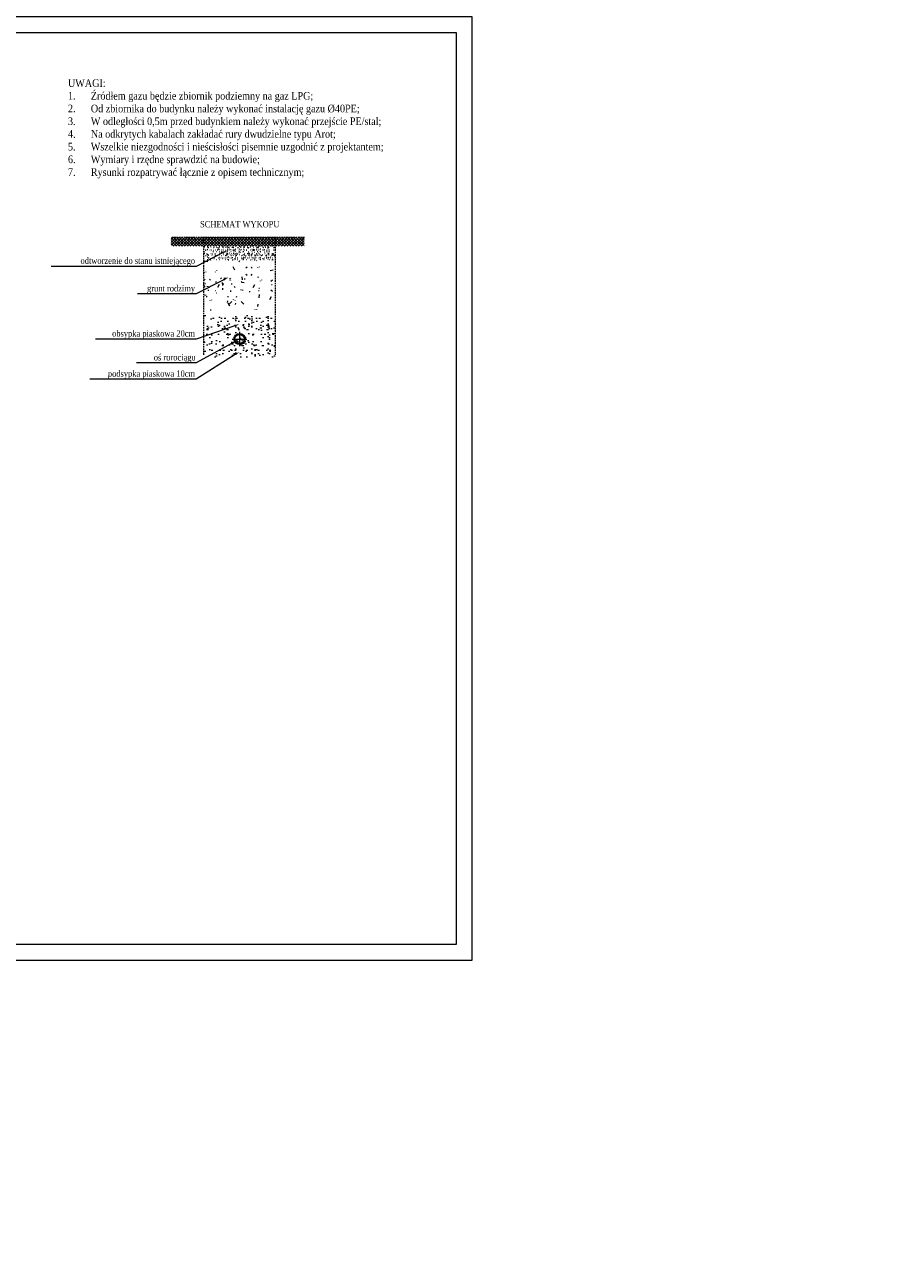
# Model space of a CAD drawing. Header units: metres. Extents: x 179 to 4242, y -694 to 805.
# Tile 2 of 25: x 763 to 1030, y -694 to -304. Entities that reach past the tile are written whole.
import ezdxf
from ezdxf import colors
from ezdxf.entities.mleader import LeaderData, LeaderLine
from ezdxf.math import Vec2, Vec3

# ---------------------------------------------------------------- set-up
doc = ezdxf.new("R2010")
doc.units = ezdxf.units.M
doc.header["$LTSCALE"] = 2
doc.linetypes.add('DASHED2', pattern=[0.375, 0.25, -0.125])
doc.layers.get('0').update_dxf_attribs({"lineweight": 0})
for name, color, linetype, lineweight in [('IS_teren istn', 70, 'DASHED2', 0), ('Linie_tabeli', 7, 'Continuous', 0), ('Podsypki', 7, 'Continuous', 0), ('RD_IG_opis', 7, 'Continuous', 0), ('RR_opis', 7, 'Continuous', 0), ('SZ_opis_w', 7, 'Continuous', 0), ('warstwa_nr_0', 8, 'Continuous', 0)]:
    doc.layers.add(name, color=color, linetype=linetype, lineweight=lineweight)
doc.styles.add('1_1000', font='ARIALN.TTF', dxfattribs={"oblique": 1, "height": 2})
doc.styles.add('Arial-Bold', font='arialbd.ttf')
doc.styles.add('Garamond', font='GARA.TTF')

msp = doc.modelspace()

# ---------------------------------------------------------------- hatches: boundary and pattern name
at = {"layer": 'Podsypki'}
h = msp.add_hatch(dxfattribs=at)
h.set_pattern_fill('SCREED', color=256, scale=0.3, style=0)
h.paths.add_polyline_path([(1030.049, -692.383), (1029.159, -692.428), (1029.159, -694.432), (1030.049, -694.387)])
at = {"layer": 'SZ_opis_w'}
h = msp.add_hatch(dxfattribs=at)
h.set_pattern_fill('ANSI37', color=256, scale=0.2, style=0)
h.set_pattern_definition([(45, (-13136253.5951, -11144101.0093), (-0.449012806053, 0.449012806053), []), (135, (-13136253.5951, -11144101.0093), (-0.449012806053, -0.449012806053), [])])
h.paths.add_polyline_path([(819.535, -371.454), (809.262, -371.454), (809.262, -374.202), (819.534, -374.202)])
h.paths.add_polyline_path([(842.028, -371.454), (819.535, -371.454), (819.534, -374.202), (842.026, -374.202)])
h.paths.add_polyline_path([(851.197, -374.202), (851.197, -371.454), (842.028, -371.454), (842.026, -374.202)])
h = msp.add_hatch(dxfattribs=at)
h.set_pattern_fill('SCREED', color=256, scale=0.2, style=0)
h.set_pattern_definition([(0, (-13136253.595, -11144101.0093), (10.16, 2.54), [-1.27, 0, -3.81, 0]), (0, (-13136253.595, -11144100.8823), (10.16, 2.54), [-0.508, 0, -1.778, 0, -0.9144, 0, -3.81, 0]), (0, (-13136253.595, -11144100.7553), (10.16, 2.54), [-0.254, 0, -1.27, 0, -1.27, 0, -2.794, 0, -0.9144, 0]), (0, (-13136253.595, -11144100.6283), (10.16, 2.54), [-0.9144, 0, -4.064, 0]), (0, (-13136253.595, -11144100.5013), (10.16, 2.54), [-3.048, 0, -3.048, 0]), (0, (-13136253.595, -11144100.3743), (10.16, 2.54), [-4.318, 0]), (0, (-13136253.595, -11144100.2473), (10.16, 2.54), [-1.27, 0, -5.588, 0]), (0, (-13136253.595, -11144100.1203), (10.16, 2.54), [-1.778, 0, -1.016, 0]), (0, (-13136253.595, -11144099.9933), (10.16, 2.54), [-2.54, 0]), (0, (-13136253.595, -11144099.7393), (10.16, 2.54), [-0.3556, 0, -3.81, 0, -2.286, 0]), (0, (-13136253.595, -11144099.6123), (10.16, 2.54), [-0.508, 0, -0.0508, 0, -1.27, 0]), (0, (-13136253.595, -11144099.4853), (10.16, 2.54), [-0.254, 0, -3.302, 0, -3.81, 0]), (0, (-13136253.595, -11144099.3583), (10.16, 2.54), [-2.54, 0]), (0, (-13136253.595, -11144099.2313), (10.16, 2.54), [-1.27, 0, -5.334, 0]), (0, (-13136253.595, -11144098.9773), (10.16, 2.54), [-6.096, 0]), (0, (-13136253.595, -11144098.8503), (10.16, 2.54), [-1.27, 0, -0.1016, 0, -1.778, 0]), (0, (-13136253.595, -11144098.7233), (10.16, 2.54), [-0.3556, 0, -2.54, 0, -1.016, 0, -1.778, 0, -2.032, 0]), (0, (-13136253.595, -11144098.5963), (10.16, 2.54), [-0.762, 0, -1.016, 0, -2.54, 0, -0.1016, 0, -1.27, 0]), (0, (-13136253.595, -11144098.4693), (10.16, 2.54), [-2.54, 0])])
h.paths.add_polyline_path([(842.026, -374.202), (819.534, -374.202), (819.531, -378.681), (842.024, -378.681)])
h = msp.add_hatch(dxfattribs=at)
h.set_pattern_fill('CONCRETE3', color=256, scale=2, style=0)
h.set_pattern_definition([(82.88, (-13165931.511, -11148507.133), (-0.0017068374, 33.8672627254), [0.07450836, -272.96872]), (97.13, (-13165931.5123, -11148507.06), (-33.8862056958, 237.0645405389), [0.09868916, -272.9445392]), (116.57, (-13165931.536, -11148506.967), (-33.868560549, 33.86271265), [0.11260836, -75.61664836]), (135, (-13165931.598, -11148506.876), (-33.866341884, 0), [0.11883644, -47.77540356]), (172.88, (-13165931.6867, -11148506.791), (-237.0704511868, 33.8448296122), [0.1164336, -272.92679476]), (172.88, (-13165931.8012, -11148506.7746), (-237.0704511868, 33.8448296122), [0.07704836, -272.96618]), (187.13, (-13165931.8763, -11148506.7766), (-237.0645405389, -33.8862056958), [0.10519156, -272.9380368]), (225, (-13165931.985, -11148506.79), (-4e-15, -33.866341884), [0.12144756, -47.77279244]), (243.44, (-13165932.083, -11148506.865), (0.002983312, -33.86563773), [0.1121664, -75.61708524]), (262.88, (-13165932.145, -11148506.961), (0.0017068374, -33.8672627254), [0.10539476, -272.9378336]), (262.88, (-13165932.1596, -11148507.0646), (0.0017068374, -33.8672627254), [0.07704836, -272.96618]), (277.13, (-13165932.158, -11148507.1397), (33.8862056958, -237.0645405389), [0.0966216, -272.94660676]), (296.57, (-13165932.134, -11148507.231), (33.868560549, -33.86271265), [0.11260836, -75.61664836]), (315, (-13165932.072, -11148507.322), (33.866341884, -7e-15), [0.11883644, -47.77540356]), (352.88, (-13165931.9842, -11148507.4064), (237.0704511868, -33.8448296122), [0.1164336, -272.92679476]), (7.13, (-13165931.7947, -11148507.421), (237.0645405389, 33.8862056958), [0.1042416, -272.93898676]), (45, (-13165931.686, -11148507.408), (0, 33.866341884), [0.1216152, -47.7726248]), (63.44, (-13165931.588, -11148507.332), (-0.002983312, 33.86563773), [0.1121664, -75.61708524]), (82.88, (-13165931.526, -11148507.2367), (-0.0017068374, 33.8672627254), [0.10539476, -272.9378336]), (82.88, (-13165950.3846, -11148518.865), (-0.0017068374, 33.8672627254), [0.07450836, -272.96872]), (97.13, (-13165950.386, -11148518.792), (-33.8862056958, 237.0645405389), [0.09868916, -272.9445392]), (116.57, (-13165950.41, -11148518.699), (-33.868560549, 33.86271265), [0.11260836, -75.61664836]), (135, (-13165950.472, -11148518.608), (-33.866341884, 0), [0.11883644, -47.77540356]), (172.88, (-13165950.56, -11148518.5233), (-237.0704511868, 33.8448296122), [0.1164336, -272.92679476]), (172.88, (-13165950.6747, -11148518.5068), (-237.0704511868, 33.8448296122), [0.07704836, -272.96618]), (187.13, (-13165950.7498, -11148518.5087), (-237.0645405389, -33.8862056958), [0.10519156, -272.9380368]), (225, (-13165950.859, -11148518.522), (-4e-15, -33.866341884), [0.12144756, -47.77279244]), (243.44, (-13165950.956, -11148518.597), (0.002983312, -33.86563773), [0.1121664, -75.61708524]), (262.88, (-13165951.0186, -11148518.693), (0.0017068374, -33.8672627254), [0.10539476, -272.9378336]), (262.88, (-13165951.033, -11148518.7967), (0.0017068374, -33.8672627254), [0.07704836, -272.96618]), (277.13, (-13165951.0317, -11148518.872), (33.8862056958, -237.0645405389), [0.0966216, -272.94660676]), (296.57, (-13165951.008, -11148518.963), (33.868560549, -33.86271265), [0.11260836, -75.61664836]), (315, (-13165950.946, -11148519.054), (33.866341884, -7e-15), [0.11883644, -47.77540356]), (352.88, (-13165950.8578, -11148519.1386), (237.0704511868, -33.8448296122), [0.1164336, -272.92679476]), (7.13, (-13165950.668, -11148519.1533), (237.0645405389, 33.8862056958), [0.1042416, -272.93898676]), (45, (-13165950.56, -11148519.14), (0, 33.866341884), [0.1216152, -47.7726248]), (63.44, (-13165950.462, -11148519.065), (-0.002983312, 33.86563773), [0.1121664, -75.61708524]), (82.88, (-13165950.3993, -11148518.969), (-0.0017068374, 33.8672627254), [0.10539476, -272.9378336]), (82.88, (-13165938.361, -11148519.683), (-0.0017068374, 33.8672627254), [0.10539476, -272.9378336]), (63.44, (-13165938.424, -11148519.779), (-0.002983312, 33.86563773), [0.1121664, -75.61708524]), (45, (-13165938.52, -11148519.855), (0, 33.866341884), [0.1216152, -47.7726248]), (7.13, (-13165938.63, -11148519.8674), (237.0645405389, 33.8862056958), [0.1042416, -272.93898676]), (352.88, (-13165938.8195, -11148519.8527), (237.0704511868, -33.8448296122), [0.1164336, -272.92679476]), (315, (-13165938.908, -11148519.768), (33.866341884, -7e-15), [0.11883644, -47.77540356]), (296.57, (-13165938.97, -11148519.677), (33.868560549, -33.86271265), [0.11260836, -75.61664836]), (277.13, (-13165938.9935, -11148519.586), (33.8862056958, -237.0645405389), [0.0966216, -272.94660676]), (262.88, (-13165938.995, -11148519.511), (0.0017068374, -33.8672627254), [0.07704836, -272.96618]), (262.88, (-13165938.9804, -11148519.407), (0.0017068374, -33.8672627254), [0.10539476, -272.9378336]), (243.44, (-13165938.918, -11148519.312), (0.002983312, -33.86563773), [0.1121664, -75.61708524]), (225, (-13165938.82, -11148519.236), (-4e-15, -33.866341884), [0.12144756, -47.77279244]), (187.13, (-13165938.7115, -11148519.223), (-237.0645405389, -33.8862056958), [0.10519156, -272.9380368]), (172.88, (-13165938.6365, -11148519.221), (-237.0704511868, 33.8448296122), [0.07704836, -272.96618]), (172.88, (-13165938.522, -11148519.2375), (-237.0704511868, 33.8448296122), [0.1164336, -272.92679476]), (135, (-13165938.434, -11148519.322), (-33.866341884, 0), [0.11883644, -47.77540356]), (116.57, (-13165938.372, -11148519.413), (-33.868560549, 33.86271265), [0.11260836, -75.61664836]), (97.13, (-13165938.3476, -11148519.5062), (-33.8862056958, 237.0645405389), [0.09868916, -272.9445392]), (82.88, (-13165938.3464, -11148519.5793), (-0.0017068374, 33.8672627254), [0.07450836, -272.96872]), (82.88, (-13165947.5428, -11148495.5045), (-0.0017068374, 33.8672627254), [0.10539476, -272.9378336]), (63.44, (-13165947.605, -11148495.6), (-0.002983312, 33.86563773), [0.1121664, -75.61708524]), (45, (-13165947.703, -11148495.676), (0, 33.866341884), [0.1216152, -47.7726248]), (7.13, (-13165947.8116, -11148495.689), (237.0645405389, 33.8862056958), [0.1042416, -272.93898676]), (352.88, (-13165948.0012, -11148495.6742), (237.0704511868, -33.8448296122), [0.1164336, -272.92679476]), (315, (-13165948.09, -11148495.59), (33.866341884, -7e-15), [0.11883644, -47.77540356]), (296.57, (-13165948.151, -11148495.499), (33.868560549, -33.86271265), [0.11260836, -75.61664836]), (277.13, (-13165948.175, -11148495.4075), (33.8862056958, -237.0645405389), [0.0966216, -272.94660676]), (262.88, (-13165948.1766, -11148495.3324), (0.0017068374, -33.8672627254), [0.07704836, -272.96618]), (262.88, (-13165948.162, -11148495.2287), (0.0017068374, -33.8672627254), [0.10539476, -272.9378336]), (243.44, (-13165948.1, -11148495.133), (0.002983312, -33.86563773), [0.1121664, -75.61708524]), (225, (-13165948.002, -11148495.057), (-4e-15, -33.866341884), [0.12144756, -47.77279244]), (187.13, (-13165947.8932, -11148495.0444), (-237.0645405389, -33.8862056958), [0.10519156, -272.9380368]), (172.88, (-13165947.8182, -11148495.0424), (-237.0704511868, 33.8448296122), [0.07704836, -272.96618]), (172.88, (-13165947.7037, -11148495.059), (-237.0704511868, 33.8448296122), [0.1164336, -272.92679476]), (135, (-13165947.615, -11148495.144), (-33.866341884, 0), [0.11883644, -47.77540356]), (116.57, (-13165947.553, -11148495.234), (-33.868560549, 33.86271265), [0.11260836, -75.61664836]), (97.13, (-13165947.5293, -11148495.3277), (-33.8862056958, 237.0645405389), [0.09868916, -272.9445392]), (82.88, (-13165947.528, -11148495.401), (-0.0017068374, 33.8672627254), [0.07450836, -272.96872]), (82.88, (-13165949.488, -11148497.6027), (-0.0017068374, 33.8672627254), [0.31103316, -272.7321952]), (97.13, (-13165949.493, -11148497.2974), (-33.8862056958, 237.0645405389), [0.41195244, -272.63127084]), (116.57, (-13165949.594, -11148496.908), (-33.868560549, 33.86271265), [0.47013876, -75.25911796]), (135, (-13165949.852, -11148496.529), (-33.866341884, 0), [0.49614836, -47.39809164]), (172.88, (-13165950.221, -11148496.1756), (-237.0704511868, 33.8448296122), [0.48612044, -272.55710284]), (172.88, (-13165950.699, -11148496.1064), (-237.0704511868, 33.8448296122), [0.32170116, -272.7215272]), (187.13, (-13165951.0124, -11148496.1145), (-237.0645405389, -33.8862056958), [0.43918124, -272.60404204]), (225, (-13165951.467, -11148496.168), (-4e-15, -33.866341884), [0.50701956, -47.38722044]), (243.44, (-13165951.874, -11148496.485), (0.002983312, -33.86563773), [0.46820836, -75.26104836]), (262.88, (-13165952.1347, -11148496.884), (0.0017068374, -33.8672627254), [0.43999404, -272.60322924]), (262.88, (-13165952.1954, -11148497.317), (0.0017068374, -33.8672627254), [0.32170116, -272.7215272]), (277.13, (-13165952.1894, -11148497.6306), (33.8862056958, -237.0645405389), [0.40341804, -272.63980524]), (296.57, (-13165952.09, -11148498.012), (33.868560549, -33.86271265), [0.47013876, -75.25911796]), (315, (-13165951.832, -11148498.39), (33.866341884, -7e-15), [0.49614836, -47.39809164]), (352.88, (-13165951.463, -11148498.744), (237.0704511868, -33.8448296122), [0.48612044, -272.55710284]), (7.13, (-13165950.6716, -11148498.8053), (237.0645405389, 33.8862056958), [0.43521884, -272.60800444]), (45, (-13165950.218, -11148498.752), (0, 33.866341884), [0.5076952, -47.3865448]), (63.44, (-13165949.81, -11148498.435), (-0.002983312, 33.86563773), [0.46820836, -75.26104836]), (82.88, (-13165949.5493, -11148498.0356), (-0.0017068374, 33.8672627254), [0.43999404, -272.60322924]), (82.88, (-13165951.0796, -11148494.057), (-0.0017068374, 33.8672627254), [0.43999404, -272.60322924]), (63.44, (-13165951.34, -11148494.456), (-0.002983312, 33.86563773), [0.46820836, -75.26104836]), (45, (-13165951.748, -11148494.773), (0, 33.866341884), [0.5076952, -47.3865448]), (7.13, (-13165952.202, -11148494.8265), (237.0645405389, 33.8862056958), [0.43521884, -272.60800444]), (352.88, (-13165952.9934, -11148494.7653), (237.0704511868, -33.8448296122), [0.48612044, -272.55710284]), (315, (-13165953.362, -11148494.412), (33.866341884, -7e-15), [0.49614836, -47.39809164]), (296.57, (-13165953.62, -11148494.033), (33.868560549, -33.86271265), [0.47013876, -75.25911796]), (277.13, (-13165953.7197, -11148493.652), (33.8862056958, -237.0645405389), [0.40341804, -272.63980524]), (262.88, (-13165953.7257, -11148493.338), (0.0017068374, -33.8672627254), [0.32170116, -272.7215272]), (262.88, (-13165953.665, -11148492.905), (0.0017068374, -33.8672627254), [0.43999404, -272.60322924]), (243.44, (-13165953.404, -11148492.506), (0.002983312, -33.86563773), [0.46820836, -75.26104836]), (225, (-13165952.997, -11148492.19), (-4e-15, -33.866341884), [0.50701956, -47.38722044]), (187.13, (-13165952.5427, -11148492.136), (-237.0645405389, -33.8862056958), [0.43918124, -272.60404204]), (172.88, (-13165952.2294, -11148492.1277), (-237.0704511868, 33.8448296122), [0.32170116, -272.7215272]), (172.88, (-13165951.751, -11148492.197), (-237.0704511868, 33.8448296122), [0.48612044, -272.55710284]), (135, (-13165951.383, -11148492.55), (-33.866341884, 0), [0.49614836, -47.39809164]), (116.57, (-13165951.124, -11148492.929), (-33.868560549, 33.86271265), [0.47013876, -75.25911796]), (97.13, (-13165951.0234, -11148493.3187), (-33.8862056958, 237.0645405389), [0.41195244, -272.63127084]), (82.88, (-13165951.0183, -11148493.624), (-0.0017068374, 33.8672627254), [0.31103316, -272.7321952]), (82.88, (-13165936.243, -11148499.5554), (-0.0017068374, 33.8672627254), [1.04783636, -271.995392]), (63.44, (-13165936.864, -11148500.506), (-0.002983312, 33.86563773), [1.11502444, -74.6142272]), (45, (-13165937.835, -11148501.262), (0, 33.866341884), [1.20907556, -46.68516444]), (7.13, (-13165938.916, -11148501.3883), (237.0645405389, 33.8862056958), [1.03648764, -272.00673564]), (352.88, (-13165940.801, -11148501.2424), (237.0704511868, -33.8448296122), [1.157732, -271.88549636]), (315, (-13165941.678, -11148500.402), (33.866341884, -7e-15), [1.18154196, -46.71269804]), (296.57, (-13165942.294, -11148499.498), (33.868560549, -33.86271265), [1.119632, -74.60961964]), (277.13, (-13165942.5304, -11148498.5906), (33.8862056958, -237.0645405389), [0.9607296, -272.08249876]), (262.88, (-13165942.5447, -11148497.8438), (0.0017068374, -33.8672627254), [0.76613004, -272.27709324]), (262.88, (-13165942.4, -11148496.8126), (0.0017068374, -33.8672627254), [1.04783636, -271.995392]), (243.44, (-13165941.78, -11148495.862), (0.002983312, -33.86563773), [1.11502444, -74.6142272]), (225, (-13165940.81, -11148495.107), (-4e-15, -33.866341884), [1.207516, -46.686724]), (187.13, (-13165939.7273, -11148494.9803), (-237.0645405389, -33.8862056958), [1.04593644, -271.99728684]), (172.88, (-13165938.9814, -11148494.961), (-237.0704511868, 33.8448296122), [0.76613004, -272.27709324]), (172.88, (-13165937.8424, -11148495.1256), (-237.0704511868, 33.8448296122), [1.157732, -271.88549636]), (135, (-13165936.965, -11148495.966), (-33.866341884, 0), [1.18154196, -46.71269804]), (116.57, (-13165936.349, -11148496.87), (-33.868560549, 33.86271265), [1.119632, -74.60961964]), (97.13, (-13165936.109, -11148497.7973), (-33.8862056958, 237.0645405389), [0.98108516, -272.0621432]), (82.88, (-13165936.097, -11148498.5243), (-0.0017068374, 33.8672627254), [0.74073004, -272.30249324]), (82.88, (-13165926.609, -11148517.5), (-0.0017068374, 33.8672627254), [0.74073004, -272.30249324]), (97.13, (-13165926.6213, -11148516.773), (-33.8862056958, 237.0645405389), [0.98108516, -272.0621432]), (116.57, (-13165926.861, -11148515.845), (-33.868560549, 33.86271265), [1.119632, -74.60961964]), (135, (-13165927.477, -11148514.942), (-33.866341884, 0), [1.18154196, -46.71269804]), (172.88, (-13165928.3546, -11148514.101), (-237.0704511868, 33.8448296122), [1.157732, -271.88549636]), (172.88, (-13165929.4936, -11148513.9364), (-237.0704511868, 33.8448296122), [0.76613004, -272.27709324]), (187.13, (-13165930.2395, -11148513.956), (-237.0645405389, -33.8862056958), [1.04593644, -271.99728684]), (225, (-13165931.322, -11148514.083), (-4e-15, -33.866341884), [1.207516, -46.686724]), (243.44, (-13165932.292, -11148514.837), (0.002983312, -33.86563773), [1.11502444, -74.6142272]), (262.88, (-13165932.9124, -11148515.788), (0.0017068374, -33.8672627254), [1.04783636, -271.995392]), (262.88, (-13165933.057, -11148516.8193), (0.0017068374, -33.8672627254), [0.76613004, -272.27709324]), (277.13, (-13165933.0426, -11148517.566), (33.8862056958, -237.0645405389), [0.9607296, -272.08249876]), (296.57, (-13165932.806, -11148518.474), (33.868560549, -33.86271265), [1.119632, -74.60961964]), (315, (-13165932.19, -11148519.377), (33.866341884, -7e-15), [1.18154196, -46.71269804]), (352.88, (-13165931.313, -11148520.218), (237.0704511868, -33.8448296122), [1.157732, -271.88549636]), (7.13, (-13165929.428, -11148520.364), (237.0645405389, 33.8862056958), [1.03648764, -272.00673564]), (45, (-13165928.347, -11148520.237), (0, 33.866341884), [1.20907556, -46.68516444]), (63.44, (-13165927.376, -11148519.482), (-0.002983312, 33.86563773), [1.11502444, -74.6142272]), (82.88, (-13165926.7553, -11148518.531), (-0.0017068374, 33.8672627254), [1.04783636, -271.995392]), (82.88, (-13165924.5547, -11148505.177), (-0.0017068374, 33.8672627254), [0.43999404, -272.60322924]), (63.44, (-13165924.815, -11148505.576), (-0.002983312, 33.86563773), [0.46820836, -75.26104836]), (45, (-13165925.223, -11148505.893), (0, 33.866341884), [0.5076952, -47.3865448]), (7.13, (-13165925.677, -11148505.9466), (237.0645405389, 33.8862056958), [0.43521884, -272.60800444]), (352.88, (-13165926.4685, -11148505.8853), (237.0704511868, -33.8448296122), [0.48612044, -272.55710284]), (315, (-13165926.837, -11148505.532), (33.866341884, -7e-15), [0.49614836, -47.39809164]), (296.57, (-13165927.096, -11148505.153), (33.868560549, -33.86271265), [0.47013876, -75.25911796]), (277.13, (-13165927.1947, -11148504.772), (33.8862056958, -237.0645405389), [0.40341804, -272.63980524]), (262.88, (-13165927.2007, -11148504.4582), (0.0017068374, -33.8672627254), [0.32170116, -272.7215272]), (262.88, (-13165927.14, -11148504.0253), (0.0017068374, -33.8672627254), [0.43999404, -272.60322924]), (243.44, (-13165926.88, -11148503.626), (0.002983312, -33.86563773), [0.46820836, -75.26104836]), (225, (-13165926.472, -11148503.31), (-4e-15, -33.866341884), [0.50701956, -47.38722044]), (187.13, (-13165926.0177, -11148503.256), (-237.0645405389, -33.8862056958), [0.43918124, -272.60404204]), (172.88, (-13165925.7045, -11148503.2477), (-237.0704511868, 33.8448296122), [0.32170116, -272.7215272]), (172.88, (-13165925.2262, -11148503.317), (-237.0704511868, 33.8448296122), [0.48612044, -272.55710284]), (135, (-13165924.858, -11148503.67), (-33.866341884, 0), [0.49614836, -47.39809164]), (116.57, (-13165924.599, -11148504.049), (-33.868560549, 33.86271265), [0.47013876, -75.25911796]), (97.13, (-13165924.4985, -11148504.4388), (-33.8862056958, 237.0645405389), [0.41195244, -272.63127084]), (82.88, (-13165924.4933, -11148504.744), (-0.0017068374, 33.8672627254), [0.31103316, -272.7321952]), (82.88, (-13165930.7097, -11148493.9742), (-0.0017068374, 33.8672627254), [0.10539476, -272.9378336]), (63.44, (-13165930.772, -11148494.07), (-0.002983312, 33.86563773), [0.1121664, -75.61708524]), (45, (-13165930.87, -11148494.146), (0, 33.866341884), [0.1216152, -47.7726248]), (7.13, (-13165930.9785, -11148494.1586), (237.0645405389, 33.8862056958), [0.1042416, -272.93898676]), (352.88, (-13165931.168, -11148494.144), (237.0704511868, -33.8448296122), [0.1164336, -272.92679476]), (315, (-13165931.256, -11148494.06), (33.866341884, -7e-15), [0.11883644, -47.77540356]), (296.57, (-13165931.318, -11148493.969), (33.868560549, -33.86271265), [0.11260836, -75.61664836]), (277.13, (-13165931.342, -11148493.8772), (33.8862056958, -237.0645405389), [0.0966216, -272.94660676]), (262.88, (-13165931.3435, -11148493.802), (0.0017068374, -33.8672627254), [0.07704836, -272.96618]), (262.88, (-13165931.329, -11148493.6984), (0.0017068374, -33.8672627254), [0.10539476, -272.9378336]), (243.44, (-13165931.267, -11148493.603), (0.002983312, -33.86563773), [0.1121664, -75.61708524]), (225, (-13165931.17, -11148493.527), (-4e-15, -33.866341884), [0.12144756, -47.77279244]), (187.13, (-13165931.06, -11148493.514), (-237.0645405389, -33.8862056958), [0.10519156, -272.9380368]), (172.88, (-13165930.985, -11148493.512), (-237.0704511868, 33.8448296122), [0.07704836, -272.96618]), (172.88, (-13165930.8705, -11148493.5287), (-237.0704511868, 33.8448296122), [0.1164336, -272.92679476]), (135, (-13165930.782, -11148493.613), (-33.866341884, 0), [0.11883644, -47.77540356]), (116.57, (-13165930.72, -11148493.704), (-33.868560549, 33.86271265), [0.11260836, -75.61664836]), (97.13, (-13165930.696, -11148493.7974), (-33.8862056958, 237.0645405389), [0.09868916, -272.9445392]), (82.88, (-13165930.695, -11148493.8705), (-0.0017068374, 33.8672627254), [0.07450836, -272.96872]), (82.88, (-13165929.289, -11148497.004), (-0.0017068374, 33.8672627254), [0.31844996, -272.7247784]), (63.44, (-13165929.478, -11148497.293), (-0.002983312, 33.86563773), [0.33887156, -75.39038516]), (45, (-13165929.773, -11148497.523), (0, 33.866341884), [0.36745164, -47.52678836]), (7.13, (-13165930.1012, -11148497.561), (237.0645405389, 33.8862056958), [0.31499556, -272.7282328]), (352.88, (-13165930.674, -11148497.517), (237.0704511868, -33.8448296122), [0.35187636, -272.691352]), (315, (-13165930.94, -11148497.261), (33.866341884, -7e-15), [0.35908996, -47.53515004]), (296.57, (-13165931.128, -11148496.987), (33.868560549, -33.86271265), [0.34029396, -75.38896276]), (277.13, (-13165931.2, -11148496.711), (33.8862056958, -237.0645405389), [0.2919984, -272.75122996]), (262.88, (-13165931.204, -11148496.484), (0.0017068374, -33.8672627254), [0.23283164, -272.81039164]), (262.88, (-13165931.1602, -11148496.1705), (0.0017068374, -33.8672627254), [0.31844996, -272.7247784]), (243.44, (-13165930.972, -11148495.882), (0.002983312, -33.86563773), [0.33887156, -75.39038516]), (225, (-13165930.677, -11148495.652), (-4e-15, -33.866341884), [0.3669792, -47.5272608]), (187.13, (-13165930.348, -11148495.6137), (-237.0645405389, -33.8862056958), [0.31787084, -272.72535244]), (172.88, (-13165930.121, -11148495.6077), (-237.0704511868, 33.8448296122), [0.23283164, -272.81039164]), (172.88, (-13165929.775, -11148495.6578), (-237.0704511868, 33.8448296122), [0.35187636, -272.691352]), (135, (-13165929.508, -11148495.913), (-33.866341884, 0), [0.35908996, -47.53515004]), (116.57, (-13165929.321, -11148496.188), (-33.868560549, 33.86271265), [0.34029396, -75.38896276]), (97.13, (-13165929.2483, -11148496.47), (-33.8862056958, 237.0645405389), [0.29816044, -272.74506284]), (82.88, (-13165929.2445, -11148496.6908), (-0.0017068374, 33.8672627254), [0.22511004, -272.81811324]), (82.88, (-13165937.6538, -11148508.5187), (-0.0017068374, 33.8672627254), [0.31103316, -272.7321952]), (97.13, (-13165937.659, -11148508.2134), (-33.8862056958, 237.0645405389), [0.41195244, -272.63127084]), (116.57, (-13165937.76, -11148507.824), (-33.868560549, 33.86271265), [0.47013876, -75.25911796]), (135, (-13165938.018, -11148507.445), (-33.866341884, 0), [0.49614836, -47.39809164]), (172.88, (-13165938.3867, -11148507.0916), (-237.0704511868, 33.8448296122), [0.48612044, -272.55710284]), (172.88, (-13165938.865, -11148507.0225), (-237.0704511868, 33.8448296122), [0.32170116, -272.7215272]), (187.13, (-13165939.178, -11148507.0306), (-237.0645405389, -33.8862056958), [0.43918124, -272.60404204]), (225, (-13165939.633, -11148507.084), (-4e-15, -33.866341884), [0.50701956, -47.38722044]), (243.44, (-13165940.04, -11148507.4), (0.002983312, -33.86563773), [0.46820836, -75.26104836]), (262.88, (-13165940.3005, -11148507.8), (0.0017068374, -33.8672627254), [0.43999404, -272.60322924]), (262.88, (-13165940.361, -11148508.233), (0.0017068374, -33.8672627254), [0.32170116, -272.7215272]), (277.13, (-13165940.355, -11148508.5466), (33.8862056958, -237.0645405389), [0.40341804, -272.63980524]), (296.57, (-13165940.256, -11148508.928), (33.868560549, -33.86271265), [0.47013876, -75.25911796]), (315, (-13165939.997, -11148509.307), (33.866341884, -7e-15), [0.49614836, -47.39809164]), (352.88, (-13165939.629, -11148509.66), (237.0704511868, -33.8448296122), [0.48612044, -272.55710284]), (7.13, (-13165938.8374, -11148509.7213), (237.0645405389, 33.8862056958), [0.43521884, -272.60800444]), (45, (-13165938.383, -11148509.668), (0, 33.866341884), [0.5076952, -47.3865448]), (63.44, (-13165937.976, -11148509.351), (-0.002983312, 33.86563773), [0.46820836, -75.26104836]), (82.88, (-13165937.715, -11148508.9516), (-0.0017068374, 33.8672627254), [0.43999404, -272.60322924]), (82.88, (-13165944.2413, -11148507.0967), (-0.0017068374, 33.8672627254), [0.22511004, -272.81811324]), (97.13, (-13165944.245, -11148506.8757), (-33.8862056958, 237.0645405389), [0.29816044, -272.74506284]), (116.57, (-13165944.318, -11148506.594), (-33.868560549, 33.86271265), [0.34029396, -75.38896276]), (135, (-13165944.505, -11148506.32), (-33.866341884, 0), [0.35908996, -47.53515004]), (172.88, (-13165944.772, -11148506.0637), (-237.0704511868, 33.8448296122), [0.35187636, -272.691352]), (172.88, (-13165945.118, -11148506.0137), (-237.0704511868, 33.8448296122), [0.23283164, -272.81039164]), (187.13, (-13165945.3447, -11148506.0196), (-237.0645405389, -33.8862056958), [0.31787084, -272.72535244]), (225, (-13165945.674, -11148506.058), (-4e-15, -33.866341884), [0.3669792, -47.5272608]), (243.44, (-13165945.968, -11148506.287), (0.002983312, -33.86563773), [0.33887156, -75.39038516]), (262.88, (-13165946.157, -11148506.5765), (0.0017068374, -33.8672627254), [0.31844996, -272.7247784]), (262.88, (-13165946.201, -11148506.89), (0.0017068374, -33.8672627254), [0.23283164, -272.81039164]), (277.13, (-13165946.1966, -11148507.117), (33.8862056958, -237.0645405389), [0.2919984, -272.75122996]), (296.57, (-13165946.125, -11148507.393), (33.868560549, -33.86271265), [0.34029396, -75.38896276]), (315, (-13165945.938, -11148507.667), (33.866341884, -7e-15), [0.35908996, -47.53515004]), (352.88, (-13165945.671, -11148507.923), (237.0704511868, -33.8448296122), [0.35187636, -272.691352]), (7.13, (-13165945.098, -11148507.967), (237.0645405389, 33.8862056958), [0.31499556, -272.7282328]), (45, (-13165944.77, -11148507.929), (0, 33.866341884), [0.36745164, -47.52678836]), (63.44, (-13165944.474, -11148507.699), (-0.002983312, 33.86563773), [0.33887156, -75.39038516]), (82.88, (-13165944.2857, -11148507.41), (-0.0017068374, 33.8672627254), [0.31844996, -272.7247784]), (82.88, (-13165949.6306, -11148509.351), (-0.0017068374, 33.8672627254), [0.42827956, -272.6149488]), (97.13, (-13165949.6376, -11148508.9306), (-33.8862056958, 237.0645405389), [0.56719724, -272.47602604]), (116.57, (-13165949.776, -11148508.394), (-33.868560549, 33.86271265), [0.64732916, -75.08192756]), (135, (-13165950.132, -11148507.872), (-33.866341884, 0), [0.68312284, -47.21111716]), (172.88, (-13165950.6397, -11148507.386), (-237.0704511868, 33.8448296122), [0.6693408, -272.37388756]), (172.88, (-13165951.298, -11148507.2907), (-237.0704511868, 33.8448296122), [0.44294044, -272.60028284]), (187.13, (-13165951.7295, -11148507.302), (-237.0645405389, -33.8862056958), [0.6047232, -272.43850516]), (225, (-13165952.355, -11148507.375), (-4e-15, -33.866341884), [0.69812916, -47.19611084]), (243.44, (-13165952.916, -11148507.812), (0.002983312, -33.86563773), [0.644652, -75.08459964]), (262.88, (-13165953.2748, -11148508.3613), (0.0017068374, -33.8672627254), [0.60580524, -272.43741804]), (262.88, (-13165953.3584, -11148508.9574), (0.0017068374, -33.8672627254), [0.44294044, -272.60028284]), (277.13, (-13165953.35, -11148509.3892), (33.8862056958, -237.0645405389), [0.5554472, -272.48778116]), (296.57, (-13165953.213, -11148509.914), (33.868560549, -33.86271265), [0.64732916, -75.08192756]), (315, (-13165952.857, -11148510.436), (33.866341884, -7e-15), [0.68312284, -47.21111716]), (352.88, (-13165952.35, -11148510.9224), (237.0704511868, -33.8448296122), [0.6693408, -272.37388756]), (7.13, (-13165951.2603, -11148511.0067), (237.0645405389, 33.8862056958), [0.5992368, -272.44399156]), (45, (-13165950.635, -11148510.934), (0, 33.866341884), [0.699008, -47.195232]), (63.44, (-13165950.074, -11148510.497), (-0.002983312, 33.86563773), [0.644652, -75.08459964]), (82.88, (-13165949.715, -11148509.947), (-0.0017068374, 33.8672627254), [0.60580524, -272.43741804]), (82.88, (-13165945.6918, -11148504.2765), (-0.0017068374, 33.8672627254), [0.07450836, -272.96872]), (97.13, (-13165945.693, -11148504.2034), (-33.8862056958, 237.0645405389), [0.09868916, -272.9445392]), (116.57, (-13165945.717, -11148504.11), (-33.868560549, 33.86271265), [0.11260836, -75.61664836]), (135, (-13165945.78, -11148504.02), (-33.866341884, 0), [0.11883644, -47.77540356]), (172.88, (-13165945.8673, -11148503.9346), (-237.0704511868, 33.8448296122), [0.1164336, -272.92679476]), (172.88, (-13165945.982, -11148503.918), (-237.0704511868, 33.8448296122), [0.07704836, -272.96618]), (187.13, (-13165946.057, -11148503.92), (-237.0645405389, -33.8862056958), [0.10519156, -272.9380368]), (225, (-13165946.166, -11148503.933), (-4e-15, -33.866341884), [0.12144756, -47.77279244]), (243.44, (-13165946.263, -11148504.009), (0.002983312, -33.86563773), [0.1121664, -75.61708524]), (262.88, (-13165946.3258, -11148504.1043), (0.0017068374, -33.8672627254), [0.10539476, -272.9378336]), (262.88, (-13165946.3403, -11148504.208), (0.0017068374, -33.8672627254), [0.07704836, -272.96618]), (277.13, (-13165946.339, -11148504.283), (33.8862056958, -237.0645405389), [0.0966216, -272.94660676]), (296.57, (-13165946.315, -11148504.374), (33.868560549, -33.86271265), [0.11260836, -75.61664836]), (315, (-13165946.253, -11148504.465), (33.866341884, -7e-15), [0.11883644, -47.77540356]), (352.88, (-13165946.165, -11148504.55), (237.0704511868, -33.8448296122), [0.1164336, -272.92679476]), (7.13, (-13165945.9753, -11148504.5645), (237.0645405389, 33.8862056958), [0.1042416, -272.93898676]), (45, (-13165945.867, -11148504.552), (0, 33.866341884), [0.1216152, -47.7726248]), (63.44, (-13165945.769, -11148504.476), (-0.002983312, 33.86563773), [0.1121664, -75.61708524]), (82.88, (-13165945.7065, -11148504.38), (-0.0017068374, 33.8672627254), [0.10539476, -272.9378336]), (82.88, (-13165943.1803, -11148514.654), (-0.0017068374, 33.8672627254), [1.04783636, -271.995392]), (63.44, (-13165943.801, -11148515.605), (-0.002983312, 33.86563773), [1.11502444, -74.6142272]), (45, (-13165944.772, -11148516.36), (0, 33.866341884), [1.20907556, -46.68516444]), (7.13, (-13165945.853, -11148516.487), (237.0645405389, 33.8862056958), [1.03648764, -272.00673564]), (352.88, (-13165947.738, -11148516.3412), (237.0704511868, -33.8448296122), [1.157732, -271.88549636]), (315, (-13165948.616, -11148515.5), (33.866341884, -7e-15), [1.18154196, -46.71269804]), (296.57, (-13165949.231, -11148514.597), (33.868560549, -33.86271265), [1.119632, -74.60961964]), (277.13, (-13165949.4677, -11148513.6894), (33.8862056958, -237.0645405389), [0.9607296, -272.08249876]), (262.88, (-13165949.482, -11148512.9426), (0.0017068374, -33.8672627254), [0.76613004, -272.27709324]), (262.88, (-13165949.3375, -11148511.9115), (0.0017068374, -33.8672627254), [1.04783636, -271.995392]), (243.44, (-13165948.717, -11148510.96), (0.002983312, -33.86563773), [1.11502444, -74.6142272]), (225, (-13165947.747, -11148510.206), (-4e-15, -33.866341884), [1.207516, -46.686724]), (187.13, (-13165946.6646, -11148510.079), (-237.0645405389, -33.8862056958), [1.04593644, -271.99728684]), (172.88, (-13165945.9186, -11148510.0597), (-237.0704511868, 33.8448296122), [0.76613004, -272.27709324]), (172.88, (-13165944.7797, -11148510.2244), (-237.0704511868, 33.8448296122), [1.157732, -271.88549636]), (135, (-13165943.902, -11148511.065), (-33.866341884, 0), [1.18154196, -46.71269804]), (116.57, (-13165943.286, -11148511.968), (-33.868560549, 33.86271265), [1.119632, -74.60961964]), (97.13, (-13165943.0464, -11148512.896), (-33.8862056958, 237.0645405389), [0.98108516, -272.0621432]), (82.88, (-13165943.0342, -11148513.623), (-0.0017068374, 33.8672627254), [0.74073004, -272.30249324])])
h.paths.add_polyline_path([(842.028, -378.681), (819.535, -378.681), (819.518, -404.1), (819.562, -395.694), (842.054, -395.694)])
h.paths.add_polyline_path([(834.008, -388.894), (834.008, -388.894), (827.608, -388.894), (827.608, -388.894)])
h = msp.add_hatch(dxfattribs=at)
h.set_pattern_fill('SCREED', color=256, scale=0.4, style=0)
h.set_pattern_definition([(0, (-13136253.595, -11144101.0093), (20.32, 5.08), [-2.54, 0, -7.62, 0]), (0, (-13136253.595, -11144100.7553), (20.32, 5.08), [-1.016, 0, -3.556, 0, -1.8288, 0, -7.62, 0]), (0, (-13136253.595, -11144100.5013), (20.32, 5.08), [-0.508, 0, -2.54, 0, -2.54, 0, -5.588, 0, -1.8288, 0]), (0, (-13136253.595, -11144100.2473), (20.32, 5.08), [-1.8288, 0, -8.128, 0]), (0, (-13136253.595, -11144099.9933), (20.32, 5.08), [-6.096, 0, -6.096, 0]), (0, (-13136253.595, -11144099.7393), (20.32, 5.08), [-8.636, 0]), (0, (-13136253.595, -11144099.4853), (20.32, 5.08), [-2.54, 0, -11.176, 0]), (0, (-13136253.595, -11144099.2313), (20.32, 5.08), [-3.556, 0, -2.032, 0]), (0, (-13136253.595, -11144098.9773), (20.32, 5.08), [-5.08, 0]), (0, (-13136253.595, -11144098.4693), (20.32, 5.08), [-0.7112, 0, -7.62, 0, -4.572, 0]), (0, (-13136253.595, -11144098.2153), (20.32, 5.08), [-1.016, 0, -0.1016, 0, -2.54, 0]), (0, (-13136253.595, -11144097.9613), (20.32, 5.08), [-0.508, 0, -6.604, 0, -7.62, 0]), (0, (-13136253.595, -11144097.7073), (20.32, 5.08), [-5.08, 0]), (0, (-13136253.595, -11144097.4533), (20.32, 5.08), [-2.54, 0, -10.668, 0]), (0, (-13136253.595, -11144096.9453), (20.32, 5.08), [-12.192, 0]), (0, (-13136253.595, -11144096.6913), (20.32, 5.08), [-2.54, 0, -0.2032, 0, -3.556, 0]), (0, (-13136253.595, -11144096.4373), (20.32, 5.08), [-0.7112, 0, -5.08, 0, -2.032, 0, -3.556, 0, -4.064, 0]), (0, (-13136253.595, -11144096.1833), (20.32, 5.08), [-1.524, 0, -2.032, 0, -5.08, 0, -0.2032, 0, -2.54, 0]), (0, (-13136253.595, -11144095.9293), (20.32, 5.08), [-5.08, 0])])
h.paths.add_polyline_path([(842.008, -395.694), (819.522, -395.694), (819.522, -409.214), (842.008, -409.214)])
h.paths.add_polyline_path([(830.808, -401.694, -0.4142136), (832.568, -403.454, -0.4142136), (830.808, -405.214, -0.3513347), (829.09, -403.837, -0.0548908), (829.048, -403.454, -0.4142136)], flags=16)
h.paths.add_polyline_path([(832.248, -403.454, 0.4142136), (830.808, -402.014), (830.808, -403.454)], flags=0)
h.paths.add_polyline_path([(829.368, -403.454), (830.808, -403.454), (830.808, -402.014, 0.4142136)], flags=0)
h.paths.add_polyline_path([(830.808, -403.454), (829.368, -403.454, 0.4142136), (830.808, -404.894)], flags=0)
h.paths.add_polyline_path([(832.248, -403.454), (830.808, -403.454), (830.808, -404.894, 0.4142136)], flags=0)
h.paths.add_polyline_path([(830.808, -401.566, -2.4142136), (831.208, -401.166, -0.4142136)], flags=16)

# ---------------------------------------------------------------- linework, layer by layer
at = {"color": 1}
for p, q in [((830.808, -401.166), (830.808, -405.742)), ((828.52, -403.454), (833.096, -403.454))]:
    msp.add_line(p, q, dxfattribs=at)
for radius in [1.76, 1.44]:
    msp.add_circle((830.808, -403.454), radius, dxfattribs=at)
at = {"layer": 'IS_teren istn', "color": 252}
msp.add_line((851.245, -371.454), (809.262, -371.454), dxfattribs=at)
msp.add_lwpolyline([(819.515, -408.414), (819.535, -371.454), (842.028, -371.454), (842.008, -408.414), (842.008, -408.414)], dxfattribs=at)
at = {"layer": 'Linie_tabeli'}
msp.add_lwpolyline([(521.299, -594), (899.092, -594), (899.092, -307), (521.299, -307)], close=True, dxfattribs=at)
at = {"layer": 'warstwa_nr_0'}
msp.add_lwpolyline([(496.299, -599), (904.092, -599), (904.092, -302), (496.299, -302)], close=True, dxfattribs=at)

# ---------------------------------------------------------------- texts
at = {"layer": 'RR_opis', "insert": (774.379, -321.665), "char_height": 2.4, "width": 116.7379, "attachment_point": 1, "style": 'Garamond'}
msp.add_mtext('\\pxi-3,l4,qlt4;\\A1;UWAGI:\\P1.^IŹródłem gazu będzie zbiornik podziemny na gaz LPG;\\P2.^IOd zbiornika do budynku należy wykonać instalację gazu %%c40PE;\\P3.^IW odległości 0,5m przed budynkiem należy wykonać przejście PE/stal;\\P4.^INa odkrytych kabalach zakładać rury dwudzielne typu Arot;\\P5.^IWszelkie niezgodności i nieścisłości pisemnie uzgodnić z projektantem;\\P6.^IWymiary i rzędne sprawdzić na budowie;\\P7.^IRysunki rozpatrywać łącznie z opisem technicznym;\\P\\pi0,l1,t4,5;', dxfattribs=at)
at = {"layer": 'SZ_opis_w', "insert": (818.378, -366.294), "char_height": 2, "width": 30.31299, "attachment_point": 1, "style": 'Arial-Bold'}
msp.add_mtext('\\fGaramond|b0|i0;SCHEMAT WYKOPU ', dxfattribs=at)

# ---------------------------------------------------------------- leaders
at = {"layer": 'RD_IG_opis'}
ml = msp.add_multileader_mtext('Standard', dxfattribs=at)
ml.set_content('\\fGaramond|b0|i0|c238;odtworzenie do stanu istniejącego', color=256, style='1_1000')
ml.set_leader_properties(color=256, linetype='ByLayer', lineweight=-1)
ml.build(insert=Vec2(0, 0))
ml.multileader.update_dxf_attribs({"text_left_attachment_type": 6, "text_right_attachment_type": 6, "dogleg_length": 0.2, "arrow_head_size": 1.6})
ctx = ml.context
ctx.base_point, ctx.char_height, ctx.arrow_head_size, ctx.landing_gap_size, ctx.plane_origin = Vec3(776.904, -380.581), 2, 1.6, 0.2, Vec3(804.429, -360.021)
ctx.left_attachment, ctx.right_attachment, ctx.text_align_type = 6, 6, 2
notes = []
notes.append((ctx, [(0, (1, 1, 0), (817.193, -380.581), (-1, 0), 0.2, [(0, [(827.246, -375.404)], 0, [])])]))
ctx.mtext.insert, ctx.mtext.alignment, ctx.mtext.flow_direction = Vec3(816.793, -377.779), 3, 5
ml = msp.add_multileader_mtext('Standard', dxfattribs=at)
ml.set_content('\\C7;\\fGaramond|b0|i0;grunt rodzimy', color=1, style='1_1000')
ml.set_leader_properties(color=256, linetype='ByLayer', lineweight=-1)
ml.build(insert=Vec2(0, 0))
ml.multileader.update_dxf_attribs({"text_left_attachment_type": 6, "text_right_attachment_type": 6, "dogleg_length": 0.2, "arrow_head_size": 1.6})
ctx = ml.context
ctx.base_point, ctx.char_height, ctx.arrow_head_size, ctx.landing_gap_size, ctx.plane_origin = Vec3(799.917, -389.249), 2, 1.6, 0.2, Vec3(716.36, -368.502)
ctx.left_attachment, ctx.right_attachment, ctx.text_align_type = 6, 6, 2
notes.append((ctx, [(0, (1, 1, 0), (817.193, -389.249), (-1, 0), 0.2, [(0, [(827.246, -384.071)], 0, [])])]))
ctx.mtext.insert, ctx.mtext.alignment, ctx.mtext.flow_direction = Vec3(816.793, -386.462), 3, 5
ml = msp.add_multileader_mtext('Standard', dxfattribs=at)
ml.set_content('\\fGaramond|b0|i0;obsypka piaskowa 20cm', color=256, style='1_1000')
ml.set_leader_properties(color=256, linetype='ByLayer', lineweight=-1)
ml.build(insert=Vec2(0, 0))
ml.multileader.update_dxf_attribs({"text_left_attachment_type": 6, "text_right_attachment_type": 6, "dogleg_length": 0.2, "arrow_head_size": 1.6})
ctx = ml.context
ctx.base_point, ctx.char_height, ctx.arrow_head_size, ctx.landing_gap_size, ctx.plane_origin = Vec3(788.21, -403.467), 2, 1.6, 0.2, Vec3(815.671, -388.879)
ctx.left_attachment, ctx.right_attachment, ctx.text_align_type = 6, 6, 2
notes.append((ctx, [(0, (1, 1, 0), (817.193, -403.467), (-1, 0), 0.2, [(0, [(830.808, -398.75)], 0, [])])]))
ctx.mtext.insert, ctx.mtext.alignment, ctx.mtext.flow_direction = Vec3(816.793, -400.684), 3, 5
ml = msp.add_multileader_mtext('Standard', dxfattribs=at)
ml.set_content('\\fGaramond|b0|i0|c238;oś rurociągu', color=256, style='1_1000')
ml.set_leader_properties(color=256, linetype='ByLayer', lineweight=-1)
ml.build(insert=Vec2(0, 0))
ml.multileader.update_dxf_attribs({"text_left_attachment_type": 6, "text_right_attachment_type": 6, "dogleg_length": 0, "arrow_head_size": 1.6})
ctx = ml.context
ctx.base_point, ctx.char_height, ctx.arrow_head_size, ctx.landing_gap_size, ctx.plane_origin = Vec3(802.398, -410.99), 2, 1.6, 0.2, Vec3(716.36, -396.03)
ctx.left_attachment, ctx.right_attachment, ctx.text_align_type = 6, 6, 2
notes.append((ctx, [(0, (1, 1, 0), (817.193, -410.99), (-1, 0), 0, [(0, [(830.808, -403.454)], 0, [])])]))
ctx.mtext.insert, ctx.mtext.alignment, ctx.mtext.flow_direction = Vec3(816.993, -408.203), 3, 5
ml = msp.add_multileader_mtext('Standard', dxfattribs=at)
ml.set_content('\\fGaramond|b0|i0;podsypka piaskowa 10cm', color=256, style='1_1000')
ml.set_leader_properties(color=256, linetype='ByLayer', lineweight=-1)
ml.build(insert=Vec2(0, 0))
ml.multileader.update_dxf_attribs({"text_left_attachment_type": 6, "text_right_attachment_type": 6, "dogleg_length": 0.2, "arrow_head_size": 1.6})
ctx = ml.context
ctx.base_point, ctx.char_height, ctx.arrow_head_size, ctx.landing_gap_size, ctx.plane_origin = Vec3(786.685, -416.108), 2, 1.6, 0.2, Vec3(818.775, -401.521)
ctx.left_attachment, ctx.right_attachment, ctx.text_align_type = 6, 6, 2
notes.append((ctx, [(0, (1, 1, 0), (817.193, -416.108), (-1, 0), 0.2, [(0, [(830.808, -407.483)], 0, [])])]))
ctx.mtext.insert, ctx.mtext.alignment, ctx.mtext.flow_direction = Vec3(816.793, -413.325), 3, 5
for ctx, leaders in notes:
    for number, flags, end, landing, length, lines in leaders:
        leader = LeaderData()
        leader.index, (leader.has_last_leader_line, leader.has_dogleg_vector, leader.attachment_direction) = number, flags
        leader.last_leader_point, leader.dogleg_vector, leader.dogleg_length = Vec3(end), Vec3(landing), length
        for number, points, colour, breaks in lines:
            line = LeaderLine()
            line.index, line.vertices, line.color, line.breaks = number, Vec3.list(points), colors.encode_raw_color(colour), breaks
            leader.lines.append(line)
        ctx.leaders.append(leader)

doc.saveas('drawing.dxf')
